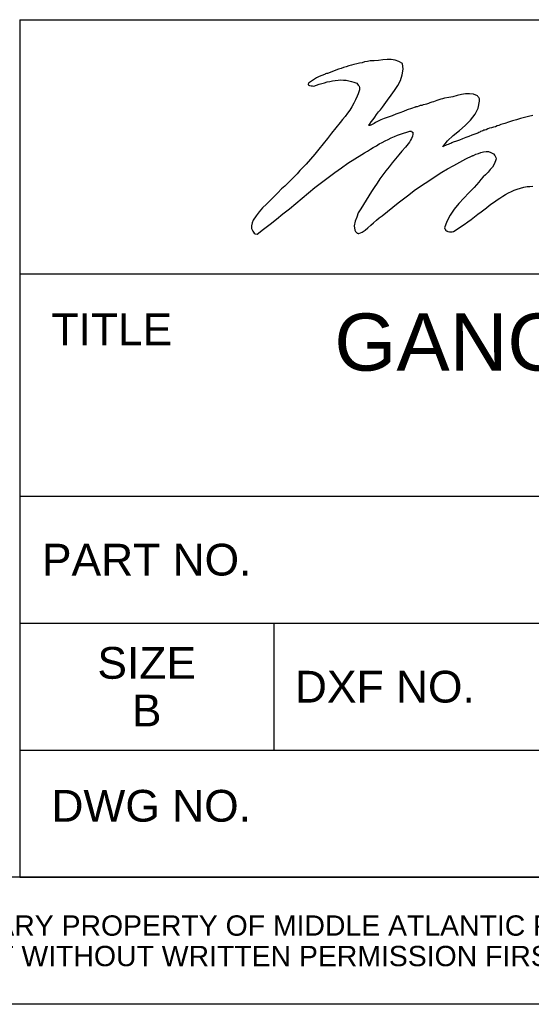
# Model space of a CAD drawing. Header units: inches. Extents: x 4 to 212, y 4 to 137.
# Tile 3 of 9: x 179 to 190, y 4 to 24. Entities that reach past the tile are written whole.
import ezdxf
from ezdxf.enums import TextEntityAlignment as Align

# ---------------------------------------------------------------- set-up
doc = ezdxf.new("R2010")
doc.units = ezdxf.units.IN
doc.header["$LTSCALE"] = 11.968
doc.header["$MEASUREMENT"] = 0
doc.layers.get('0').update_dxf_attribs({"linetype": 'CONTINUOUS'})
doc.layers.add('09_ALL_DETAIL_ITEMS', color=7, linetype='CONTINUOUS')
doc.styles.get("Standard").update_dxf_attribs({"font": 'arial.ttf'})

# ---------------------------------------------------------------- blocks, each defined once
blk = doc.blocks.new('MAP_LOGO_AND_NAME_BL0', base_point=(195.2, 21.12))
at = {"color": 7, "linetype": 'Continuous'}
for p, q in [((186.153, 22.829), (186.102, 22.813)), ((186.21, 22.839), (186.153, 22.829)), ((186.266, 22.849), (186.21, 22.839)), ((186.348, 22.854), (186.266, 22.849)), ((186.435, 22.86), (186.348, 22.854)), ((186.517, 22.87), (186.435, 22.86)), ((186.604, 22.88), (186.517, 22.87)), ((186.69, 22.875), (186.604, 22.88)), ((186.767, 22.865), (186.69, 22.875)), ((186.844, 22.839), (186.767, 22.865)), ((186.916, 22.798), (186.844, 22.839)), ((185.473, 22.624), (185.422, 22.604)), ((185.524, 22.645), (185.473, 22.624)), ((185.575, 22.66), (185.524, 22.645)), ((185.626, 22.68), (185.575, 22.66)), ((185.677, 22.696), (185.626, 22.68)), ((185.729, 22.716), (185.677, 22.696)), ((185.78, 22.732), (185.729, 22.716)), ((185.836, 22.747), (185.78, 22.732)), ((185.887, 22.762), (185.836, 22.747)), ((185.938, 22.778), (185.887, 22.762)), ((185.995, 22.788), (185.938, 22.778)), ((186.046, 22.803), (185.995, 22.788)), ((186.102, 22.813), (186.046, 22.803)), ((186.91, 22.568), (186.926, 22.68)), ((186.926, 22.68), (186.916, 22.798)), ((185.064, 22.43), (185.023, 22.399)), ((185.099, 22.455), (185.064, 22.43)), ((185.14, 22.481), (185.099, 22.455)), ((185.181, 22.507), (185.14, 22.481)), ((185.222, 22.527), (185.181, 22.507)), ((185.268, 22.547), (185.222, 22.527)), ((185.309, 22.563), (185.268, 22.547)), ((185.355, 22.583), (185.309, 22.563)), ((185.345, 22.409), (185.396, 22.425)), ((185.365, 22.588), (185.355, 22.583)), ((185.386, 22.593), (185.365, 22.588)), ((185.406, 22.599), (185.386, 22.593)), ((185.396, 22.425), (185.452, 22.435)), ((185.422, 22.604), (185.406, 22.599)), ((185.452, 22.435), (185.504, 22.445)), ((185.504, 22.445), (185.56, 22.455)), ((185.56, 22.455), (185.616, 22.46)), ((185.616, 22.46), (185.667, 22.466)), ((185.667, 22.466), (185.724, 22.46)), ((185.724, 22.46), (185.78, 22.46)), ((185.78, 22.46), (185.831, 22.45)), ((185.831, 22.45), (185.887, 22.435)), ((185.887, 22.435), (185.938, 22.42)), ((185.938, 22.42), (185.995, 22.399)), ((186.824, 22.353), (186.875, 22.455)), ((186.875, 22.455), (186.91, 22.568)), ((185.023, 22.394), (185.017, 22.384)), ((185.017, 22.384), (185.017, 22.379)), ((185.017, 22.379), (185.017, 22.368)), ((185.017, 22.368), (185.038, 22.353)), ((185.023, 22.399), (185.023, 22.394)), ((185.038, 22.353), (185.074, 22.348)), ((185.074, 22.348), (185.104, 22.348)), ((185.104, 22.348), (185.13, 22.343)), ((185.13, 22.343), (185.181, 22.363)), ((185.181, 22.363), (185.237, 22.379)), ((185.237, 22.379), (185.289, 22.394)), ((185.289, 22.394), (185.345, 22.409)), ((185.995, 22.399), (186.01, 22.384)), ((186.01, 22.384), (186.025, 22.358)), ((186.036, 22.225), (186.02, 22.184)), ((186.025, 22.358), (186.041, 22.338)), ((186.051, 22.266), (186.036, 22.225)), ((186.041, 22.338), (186.051, 22.312)), ((186.051, 22.312), (186.051, 22.266)), ((186.69, 22.159), (186.757, 22.256)), ((186.757, 22.256), (186.824, 22.353)), ((185.969, 22.067), (185.933, 21.995)), ((186.005, 22.138), (185.969, 22.067)), ((186.02, 22.184), (186.005, 22.138)), ((186.547, 21.964), (186.614, 22.061)), ((186.614, 22.061), (186.69, 22.159)), ((187.54, 22.026), (187.504, 22.015)), ((187.576, 22.036), (187.54, 22.026)), ((187.611, 22.051), (187.576, 22.036)), ((187.647, 22.067), (187.611, 22.051)), ((187.688, 22.077), (187.647, 22.067)), ((187.724, 22.087), (187.688, 22.077)), ((187.765, 22.097), (187.724, 22.087)), ((187.847, 22.113), (187.765, 22.097)), ((187.929, 22.128), (187.847, 22.113)), ((188.016, 22.153), (187.929, 22.128)), ((188.103, 22.174), (188.016, 22.153)), ((188.184, 22.189), (188.103, 22.174)), ((188.266, 22.189), (188.184, 22.189)), ((188.348, 22.179), (188.266, 22.189)), ((188.425, 22.143), (188.348, 22.179)), ((188.435, 22.133), (188.425, 22.143)), ((188.456, 22.113), (188.435, 22.133)), ((188.44, 21.898), (188.466, 22.041)), ((188.466, 22.082), (188.456, 22.113)), ((188.466, 22.041), (188.466, 22.082)), ((185.851, 21.857), (185.805, 21.795)), ((185.892, 21.923), (185.851, 21.857)), ((185.933, 21.995), (185.892, 21.923)), ((186.435, 21.821), (186.47, 21.867)), ((186.47, 21.867), (186.511, 21.918)), ((186.511, 21.918), (186.547, 21.964)), ((186.936, 21.831), (186.859, 21.806)), ((187.013, 21.862), (186.936, 21.831)), ((187.095, 21.893), (187.013, 21.862)), ((187.171, 21.918), (187.095, 21.893)), ((187.177, 21.918), (187.171, 21.918)), ((187.187, 21.923), (187.177, 21.918)), ((187.197, 21.923), (187.187, 21.923)), ((187.212, 21.923), (187.197, 21.923)), ((187.243, 21.939), (187.212, 21.923)), ((187.274, 21.949), (187.243, 21.939)), ((187.304, 21.954), (187.274, 21.949)), ((187.335, 21.964), (187.304, 21.954)), ((187.371, 21.969), (187.335, 21.964)), ((187.402, 21.98), (187.371, 21.969)), ((187.437, 21.99), (187.402, 21.98)), ((187.468, 22.005), (187.437, 21.99)), ((187.504, 22.015), (187.468, 22.005)), ((188.379, 21.775), (188.44, 21.898)), ((185.708, 21.667), (185.662, 21.606)), ((185.759, 21.729), (185.708, 21.667)), ((185.805, 21.795), (185.759, 21.729)), ((186.286, 21.621), (186.322, 21.667)), ((186.322, 21.667), (186.358, 21.719)), ((186.358, 21.719), (186.394, 21.77)), ((186.409, 21.627), (186.373, 21.606)), ((186.394, 21.77), (186.435, 21.821)), ((186.44, 21.642), (186.409, 21.627)), ((186.476, 21.662), (186.44, 21.642)), ((186.511, 21.673), (186.476, 21.662)), ((186.547, 21.688), (186.511, 21.673)), ((186.624, 21.713), (186.547, 21.688)), ((186.706, 21.744), (186.624, 21.713)), ((186.783, 21.775), (186.706, 21.744)), ((186.859, 21.806), (186.783, 21.775)), ((188.179, 21.55), (188.287, 21.657)), ((188.287, 21.657), (188.379, 21.775)), ((189.136, 21.642), (189.054, 21.616)), ((189.213, 21.662), (189.136, 21.642)), ((189.295, 21.688), (189.213, 21.662)), ((189.377, 21.708), (189.295, 21.688)), ((189.458, 21.729), (189.377, 21.708)), ((189.545, 21.749), (189.458, 21.729)), ((185.575, 21.499), (185.488, 21.391)), ((185.662, 21.606), (185.575, 21.499)), ((186.235, 21.555), (186.24, 21.56)), ((186.245, 21.55), (186.235, 21.555)), ((186.24, 21.56), (186.245, 21.565)), ((186.245, 21.565), (186.25, 21.57)), ((186.256, 21.55), (186.245, 21.55)), ((186.25, 21.57), (186.286, 21.621)), ((186.266, 21.555), (186.256, 21.55)), ((186.276, 21.555), (186.266, 21.555)), ((186.307, 21.57), (186.276, 21.555)), ((186.343, 21.591), (186.307, 21.57)), ((186.373, 21.606), (186.343, 21.591)), ((187.003, 21.417), (187.064, 21.432)), ((187.064, 21.432), (187.074, 21.432)), ((187.074, 21.432), (187.084, 21.432)), ((187.084, 21.432), (187.095, 21.432)), ((187.095, 21.432), (187.105, 21.422)), ((187.939, 21.345), (188.062, 21.447)), ((188.062, 21.447), (188.179, 21.55)), ((188.512, 21.437), (188.491, 21.427)), ((188.532, 21.442), (188.512, 21.437)), ((188.553, 21.453), (188.532, 21.442)), ((188.578, 21.453), (188.553, 21.453)), ((188.599, 21.458), (188.578, 21.453)), ((188.635, 21.478), (188.599, 21.458)), ((188.67, 21.493), (188.635, 21.478)), ((188.711, 21.504), (188.67, 21.493)), ((188.747, 21.514), (188.711, 21.504)), ((188.788, 21.524), (188.747, 21.514)), ((188.824, 21.54), (188.788, 21.524)), ((188.86, 21.55), (188.824, 21.54)), ((188.896, 21.57), (188.86, 21.55)), ((188.977, 21.591), (188.896, 21.57)), ((189.054, 21.616), (188.977, 21.591)), ((185.406, 21.284), (185.319, 21.181)), ((185.488, 21.391), (185.406, 21.284)), ((186.506, 21.207), (186.568, 21.238)), ((186.568, 21.238), (186.629, 21.268)), ((186.629, 21.268), (186.69, 21.299)), ((186.69, 21.299), (186.752, 21.325)), ((186.752, 21.325), (186.813, 21.35)), ((186.813, 21.35), (186.875, 21.376)), ((186.875, 21.376), (186.936, 21.396)), ((186.936, 21.396), (187.003, 21.417)), ((187.079, 21.253), (187.054, 21.212)), ((187.1, 21.289), (187.079, 21.253)), ((187.115, 21.33), (187.1, 21.289)), ((187.105, 21.422), (187.11, 21.417)), ((187.11, 21.417), (187.115, 21.417)), ((187.115, 21.417), (187.125, 21.417)), ((187.125, 21.371), (187.115, 21.33)), ((187.125, 21.417), (187.125, 21.412)), ((187.125, 21.412), (187.125, 21.371)), ((187.729, 21.12), (187.826, 21.238)), ((187.826, 21.238), (187.939, 21.345)), ((188.005, 21.233), (187.939, 21.212)), ((188.067, 21.253), (188.005, 21.233)), ((188.128, 21.279), (188.067, 21.253)), ((188.19, 21.304), (188.128, 21.279)), ((188.251, 21.325), (188.19, 21.304)), ((188.312, 21.35), (188.251, 21.325)), ((188.374, 21.376), (188.312, 21.35)), ((188.435, 21.396), (188.374, 21.376)), ((188.456, 21.407), (188.435, 21.396)), ((188.476, 21.417), (188.456, 21.407)), ((188.491, 21.427), (188.476, 21.417)), ((185.232, 21.074), (185.15, 20.972)), ((185.319, 21.181), (185.232, 21.074)), ((186.153, 20.997), (186.21, 21.033)), ((186.21, 21.033), (186.271, 21.074)), ((186.271, 21.074), (186.327, 21.105)), ((186.327, 21.105), (186.389, 21.14)), ((186.389, 21.14), (186.445, 21.176)), ((186.445, 21.176), (186.506, 21.207)), ((186.905, 21.033), (186.839, 20.956)), ((186.977, 21.11), (186.905, 21.033)), ((187.003, 21.146), (186.977, 21.11)), ((187.028, 21.176), (187.003, 21.146)), ((187.054, 21.212), (187.028, 21.176)), ((187.734, 21.125), (187.729, 21.125)), ((187.729, 21.125), (187.729, 21.12)), ((187.729, 21.12), (187.729, 21.115)), ((187.729, 21.115), (187.729, 21.12)), ((187.76, 21.135), (187.734, 21.125)), ((187.785, 21.146), (187.76, 21.135)), ((187.811, 21.156), (187.785, 21.146)), ((187.837, 21.166), (187.811, 21.156)), ((187.862, 21.176), (187.837, 21.166)), ((187.893, 21.187), (187.862, 21.176)), ((187.913, 21.197), (187.893, 21.187)), ((187.939, 21.212), (187.913, 21.197)), ((185.064, 20.869), (184.977, 20.767)), ((185.15, 20.972), (185.064, 20.869)), ((185.816, 20.787), (185.954, 20.874)), ((185.954, 20.874), (186.097, 20.961)), ((186.097, 20.961), (186.153, 20.997)), ((186.772, 20.874), (186.706, 20.798)), ((186.839, 20.956), (186.772, 20.874)), ((188.072, 20.808), (188.195, 20.874)), ((188.195, 20.874), (188.323, 20.936)), ((188.323, 20.936), (188.328, 20.936)), ((188.328, 20.936), (188.333, 20.941)), ((188.333, 20.941), (188.343, 20.941)), ((188.343, 20.941), (188.348, 20.946)), ((188.348, 20.946), (188.394, 20.967)), ((188.394, 20.967), (188.445, 20.987)), ((188.445, 20.987), (188.497, 21.007)), ((188.497, 21.007), (188.548, 21.018)), ((188.548, 21.018), (188.599, 21.023)), ((188.599, 21.023), (188.65, 21.023)), ((188.65, 21.023), (188.696, 21.007)), ((188.696, 21.007), (188.747, 20.977)), ((188.747, 20.977), (188.778, 20.941)), ((188.793, 20.833), (188.763, 20.767)), ((188.778, 20.941), (188.798, 20.905)), ((188.804, 20.874), (188.793, 20.833)), ((188.798, 20.905), (188.804, 20.874)), ((184.849, 20.639), (184.792, 20.573)), ((184.915, 20.706), (184.849, 20.639)), ((184.977, 20.767), (184.915, 20.706)), ((185.55, 20.598), (185.683, 20.695)), ((185.683, 20.695), (185.816, 20.787)), ((186.578, 20.634), (186.522, 20.552)), ((186.644, 20.716), (186.578, 20.634)), ((186.706, 20.798), (186.644, 20.716)), ((187.709, 20.608), (187.826, 20.675)), ((187.826, 20.675), (187.949, 20.741)), ((187.949, 20.741), (188.072, 20.808)), ((188.686, 20.66), (188.64, 20.608)), ((188.727, 20.711), (188.686, 20.66)), ((188.763, 20.767), (188.727, 20.711)), ((184.67, 20.45), (184.608, 20.388)), ((184.731, 20.511), (184.67, 20.45)), ((184.792, 20.573), (184.731, 20.511)), ((185.284, 20.399), (185.417, 20.501)), ((185.417, 20.501), (185.55, 20.598)), ((186.46, 20.47), (186.404, 20.388)), ((186.522, 20.552), (186.46, 20.47)), ((187.371, 20.388), (187.484, 20.46)), ((187.484, 20.46), (187.596, 20.537)), ((187.596, 20.537), (187.709, 20.608)), ((188.497, 20.46), (188.456, 20.404)), ((188.543, 20.511), (188.497, 20.46)), ((188.589, 20.557), (188.543, 20.511)), ((188.64, 20.608), (188.589, 20.557)), ((184.475, 20.271), (184.404, 20.194)), ((184.542, 20.327), (184.475, 20.271)), ((184.608, 20.388), (184.542, 20.327)), ((185.023, 20.194), (185.15, 20.296)), ((185.15, 20.296), (185.284, 20.399)), ((186.348, 20.301), (186.291, 20.22)), ((186.404, 20.388), (186.348, 20.301)), ((187.151, 20.235), (187.258, 20.312)), ((187.258, 20.312), (187.371, 20.388)), ((188.358, 20.301), (188.256, 20.194)), ((188.456, 20.404), (188.358, 20.301)), ((189.11, 20.22), (189.167, 20.245)), ((189.167, 20.245), (189.228, 20.266)), ((189.228, 20.266), (189.295, 20.286)), ((189.295, 20.286), (189.361, 20.307)), ((189.361, 20.307), (189.428, 20.317)), ((189.428, 20.317), (189.484, 20.322)), ((189.484, 20.322), (189.54, 20.327)), ((184.25, 20.04), (184.173, 19.964)), ((184.327, 20.117), (184.25, 20.04)), ((184.404, 20.194), (184.327, 20.117)), ((184.767, 19.979), (184.895, 20.087)), ((184.895, 20.087), (185.023, 20.194)), ((186.184, 20.046), (186.128, 19.959)), ((186.235, 20.133), (186.184, 20.046)), ((186.291, 20.22), (186.235, 20.133)), ((186.829, 19.989), (186.936, 20.071)), ((186.936, 20.071), (187.044, 20.153)), ((187.044, 20.153), (187.151, 20.235)), ((188.154, 20.087), (188.051, 19.974)), ((188.256, 20.194), (188.154, 20.087)), ((188.773, 20.01), (188.824, 20.051)), ((188.824, 20.051), (188.88, 20.087)), ((188.88, 20.087), (188.937, 20.122)), ((188.937, 20.122), (188.993, 20.158)), ((188.993, 20.158), (189.049, 20.189)), ((189.049, 20.189), (189.11, 20.22)), ((184.097, 19.887), (184.03, 19.81)), ((184.173, 19.964), (184.097, 19.887)), ((184.506, 19.769), (184.639, 19.872)), ((184.639, 19.872), (184.767, 19.979)), ((186.077, 19.872), (186.025, 19.785)), ((186.128, 19.959), (186.077, 19.872)), ((186.614, 19.815), (186.721, 19.902)), ((186.721, 19.902), (186.829, 19.989)), ((187.959, 19.861), (187.877, 19.739)), ((188.051, 19.974), (187.959, 19.861)), ((188.502, 19.81), (188.558, 19.851)), ((188.558, 19.851), (188.609, 19.892)), ((188.609, 19.892), (188.665, 19.933)), ((188.665, 19.933), (188.717, 19.974)), ((188.717, 19.974), (188.773, 20.01)), ((183.964, 19.728), (183.907, 19.641)), ((184.03, 19.81), (183.964, 19.728)), ((184.25, 19.56), (184.378, 19.662)), ((184.378, 19.662), (184.506, 19.769)), ((185.995, 19.703), (185.959, 19.621)), ((186.025, 19.785), (185.995, 19.703)), ((186.389, 19.641), (186.445, 19.687)), ((186.445, 19.687), (186.506, 19.728)), ((186.506, 19.728), (186.614, 19.815)), ((187.877, 19.739), (187.811, 19.616)), ((188.23, 19.606), (188.297, 19.657)), ((188.297, 19.657), (188.369, 19.708)), ((188.369, 19.708), (188.435, 19.759)), ((188.435, 19.759), (188.502, 19.81)), ((183.887, 19.585), (183.871, 19.529)), ((183.871, 19.529), (183.871, 19.473)), ((183.871, 19.473), (183.897, 19.416)), ((183.907, 19.641), (183.887, 19.585)), ((183.984, 19.36), (184.117, 19.457)), ((184.117, 19.457), (184.25, 19.56)), ((185.959, 19.621), (185.944, 19.529)), ((185.944, 19.529), (185.954, 19.437)), ((186.164, 19.442), (186.22, 19.488)), ((186.22, 19.488), (186.276, 19.539)), ((186.276, 19.539), (186.332, 19.59)), ((186.332, 19.59), (186.389, 19.641)), ((187.811, 19.616), (187.765, 19.488)), ((187.765, 19.488), (187.77, 19.467)), ((187.77, 19.467), (187.78, 19.452)), ((187.78, 19.452), (187.785, 19.437)), ((187.944, 19.411), (188.016, 19.457)), ((188.016, 19.457), (188.087, 19.503)), ((188.087, 19.503), (188.159, 19.554)), ((188.159, 19.554), (188.23, 19.606)), ((183.897, 19.416), (183.912, 19.401)), ((183.912, 19.401), (183.928, 19.38)), ((183.928, 19.38), (183.948, 19.365)), ((183.948, 19.365), (183.984, 19.36)), ((185.954, 19.437), (185.959, 19.427)), ((185.959, 19.427), (185.969, 19.411)), ((185.969, 19.411), (185.979, 19.396)), ((185.979, 19.396), (185.995, 19.386)), ((185.995, 19.386), (186.005, 19.38)), ((186.005, 19.38), (186.015, 19.38)), ((186.015, 19.38), (186.025, 19.375)), ((186.025, 19.375), (186.036, 19.37)), ((186.036, 19.37), (186.102, 19.401)), ((186.102, 19.401), (186.164, 19.442)), ((187.785, 19.437), (187.79, 19.432)), ((187.79, 19.432), (187.801, 19.427)), ((187.801, 19.427), (187.811, 19.421)), ((187.811, 19.421), (187.821, 19.416)), ((187.821, 19.416), (187.831, 19.411)), ((187.831, 19.411), (187.862, 19.406)), ((187.862, 19.406), (187.888, 19.406)), ((187.888, 19.406), (187.918, 19.406)), ((187.918, 19.406), (187.944, 19.411))]:
    blk.add_line(p, q, dxfattribs=at)

msp = doc.modelspace()

# ---------------------------------------------------------------- linework, layer by layer
at = {"color": 7, "linetype": 'Continuous'}
for p, q in [((179.2, 23.68), (211.2, 23.68)), ((179.2, 23.68), (179.2, 6.4)), ((179.2, 18.56), (211.2, 18.56)), ((179.2, 14.08), (211.2, 14.08)), ((179.2, 11.52), (211.2, 11.52)), ((184.32, 11.52), (184.32, 8.96)), ((179.2, 8.96), (211.2, 8.96)), ((211.2, 6.4), (3.84, 6.4)), ((211.2, 6.4), (145.0752, 6.4)), ((179.2, 6.4), (211.2, 6.4)), ((211.2, 3.84), (145.0752, 3.84))]:
    msp.add_line(p, q, dxfattribs=at)

# ---------------------------------------------------------------- block references
msp.add_blockref('MAP_LOGO_AND_NAME_BL0', (195.2, 21.12), dxfattribs=at)

# ---------------------------------------------------------------- texts
at = {"layer": '09_ALL_DETAIL_ITEMS', "color": 7, "linetype": 'Continuous'}
for s, p in [('TITLE', (179.84, 17.12)), ('DWG NO.', (179.84, 7.52))]:
    msp.add_text(s, height=0.64, dxfattribs=at).set_placement(p)
for s, height, p in [('GANGABLE ENCLOSURE', 1.152, (195.2, 16.608)), ('PART NO.', 0.64, (181.76, 12.48)), ('SIZE', 0.64, (181.76, 10.4)), ('DXF NO.', 0.64, (186.56, 9.92)), ('B', 0.64, (181.76, 9.44)), ('THIS DRAWING CONTAINS TRADE INFORMATION DEEMED TO BE CONFIDENTIAL AND PROPRIETARY PROPERTY OF MIDDLE ATLANTIC PRODUCTS, INC. AND IS TO BE USED ONLY FOR THE ', 0.4096, (178.1376, 5.2224)), ('PURPOSES FOR WHICH IT IS SUBMITTED AND FURTHER SHALL NOT BE COPIED IN WHOLE OR PART WITHOUT WRITTEN PERMISSION FIRST OBTAINED FROM MIDDLE ATLANTIC PRODUCTS, INC.', 0.4096, (178.1376, 4.608))]:
    msp.add_text(s, height=height, dxfattribs=at).set_placement(p, align=Align.CENTER)

doc.saveas('drawing.dxf')
